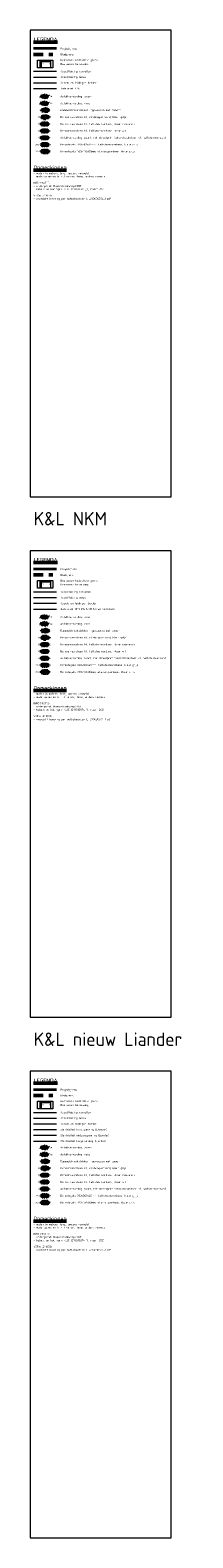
# Model space of a CAD drawing. Header units: metres. Extents: x 115632 to 117830, y 479690 to 480411.
# Tile 1 of 20: x 115802 to 115845, y 479690 to 480085. Entities that reach past the tile are written whole.
import ezdxf
from ezdxf.enums import TextEntityAlignment as Align
from ezdxf.lldxf.tags import DXFTag

# ---------------------------------------------------------------- set-up
doc = ezdxf.new("R2010")
doc.units = ezdxf.units.M
doc.linetypes.add('AL-TEKENBLADGRENS', pattern=[11.5, 2.5, -1.5, 1, -1.5, 1, -1.5, 2.5])
doc.layers.get('Defpoints').update_dxf_attribs({"lineweight": 18})
for name, color, linetype, lineweight in [('B-WE-KL-DATA-G', 90, 'KL-DATA-N', 18), ('B-WE-KL-ET_HS-G', 10, 'KL-HS-N', 18), ('B-WE-KL-ET_LS-G', 190, 'KL-LS-N', 18), ('B-WE-KL-ET_MS-G', 130, 'KL-MS-N', 18), ('B-WE-OG-TOPOGRAFIE-G', 7, 'Continuous', 18), ('B-WE-OG-TOPOGRAFIE_BEBOUWING-G', 7, 'Continuous', 35), ('B-WE-OG-TOPOGRAFIE_HUISNUMMER-T25', 7, 'Continuous', 25), ('N-WE-KG-GRENS_PROJECT-G', 7, 'KG-OG', 35), ('N-WE-VH-VERHARDING_ASFALT-S', 7, 'Continuous', 25), ('N-WE-VH-VERHARDING_ASFALT_ROOD-S', 1, 'Continuous', 25), ('N-WE-VH-VERHARDING_BASALTVERHARDING-S', 7, 'Continuous', 25), ('N-WE-VH-VERHARDING_BETONSTRAATSTEEN-S', 7, 'Continuous', 25), ('N-WE-VH-VERHARDING_TEGEL-S', 7, 'Continuous', 25), ('X-XX-AL-LEGENDA-G', 7, 'Continuous', 18), ('X-XX-AL-LEGENDA-T25', 7, 'Continuous', 25), ('X-XX-AL-LEGENDA-T50', 7, 'Continuous', 50), ('X-XX-AL-T25', 7, 'Continuous', 25), ('X-XX-AL-T50', 7, 'Continuous', 50), ('X-XX-AL-TEKENBLADGRENS-G', 7, 'AL-TEKENBLADGRENS', 50)]:
    doc.layers.add(name, color=color, linetype=linetype, lineweight=lineweight)
doc.styles.add('NLCS-ISO', font='NLCS-ISO.ttf')
doc.styles.add('NLCS-ISO-ANNOTATIEF-T25', font='NLCS-ISO.ttf', dxfattribs={"height": 2.5})
doc.linetypes.add('KG-OG', pattern='A,5.5,-1.5,[2,NLCS.SHX,S=0.5,R=0,X=0,Y=0],-1.5', length=8.5)
tags = doc.linetypes.add('KL-DATA-N', pattern='A,4,-1,[101,NLCS.SHX,S=0.5,R=0,X=0,Y=0],-1,4,-1,["D",Standard,S=1,R=0,X=-0.25,Y=-0.5],-1.5', length=12.5).pattern_tags.tags
tags[18] = DXFTag(74, 10)
tags = doc.linetypes.add('KL-HS-N', pattern='A,4,-1,[103,NLCS.SHX,S=0.75,R=0,X=0,Y=0],-1,4,-1,["H",Standard,S=1,R=0,X=0,Y=-0.5],-2', length=13).pattern_tags.tags
tags[18] = DXFTag(74, 10)
tags = doc.linetypes.add('KL-LS-N', pattern='A,4,-1,[103,NLCS.SHX,S=0.75,R=0,X=0,Y=0],-1,4,-1,["L",Standard,S=1,R=0,X=0,Y=-0.5],-2', length=13).pattern_tags.tags
tags[18] = DXFTag(74, 10)
tags = doc.linetypes.add('KL-MS-N', pattern='A,4,-1,[103,NLCS.SHX,S=0.75,R=0,X=0,Y=0],-1,4,-1,["M",Standard,S=1,R=0,X=0,Y=-0.5],-2', length=13).pattern_tags.tags
tags[18] = DXFTag(74, 10)

# ---------------------------------------------------------------- blocks, each defined once
blk = doc.blocks.new('SVH-ASFALT-SO')
at = {"ltscale": 0.1}
for p, q in [((-2.7, 1.3), (-3.5, 2.5)), ((-3.4, 2.2), (-1.8, 4.8)), ((0.4, -0.1), (-2.3, 4.5)), ((-1.9, 0.7), (0.9, 5.6)), ((2.8, -0.2), (-0.5, 5.4)), ((0, 0), (3.3, 5.7)), ((4.9, 0.1), (1.6, 5.7)), ((2.2, -0.2), (5.3, 5.2)), ((6.7, 0.9), (4, 5.6)), ((4.7, 0.1), (7.1, 4.2)), ((7.8, 3), (7.1, 4.2))]:
    blk.add_line(p, q, dxfattribs=at)
at = {"style": 'NLCS-ISO'}
blk.add_attdef('KLEUR', text='', height=1.8, dxfattribs=at).set_placement((9.5, 2.7), align=Align.MIDDLE_LEFT)
at = {"style": 'NLCS-ISO', "flags": 1}
blk.add_attdef('FUNCTIE', text='', height=1.8, dxfattribs=at).set_placement((0.1, -3.6), align=Align.MIDDLE_CENTER)
blk = doc.blocks.new('SVH-BASALTVERHARDING-SO')
at = {"ltscale": 0.1}
for p, q in [((-4.8, 0), (-5.3, 0.8)), ((-5.3, -0.8), (-4.8, 0)), ((-4.6, 0.2), (-5.1, 1)), ((-4.6, 0.1), (-3.6, 0.1)), ((-4.2, 1.9), (-3.6, 1.9)), ((-3.8, 2.1), (-3.6, 2.1)), ((-3.6, 2.1), (-3.6, 2.2)), ((-3.1, 1), (-3.6, 1.8)), ((-3.6, 0.1), (-3.1, 1)), ((-3.4, 2), (-3.2, 2.4)), ((-3.4, 2), (-2.9, 1.1)), ((-2.9, 0.9), (-3.4, 0)), ((-2.7, -1.3), (-3.4, 0)), ((-2.9, 1.1), (-1.9, 1.1)), ((-2.9, 0.9), (-1.9, 0.9)), ((-1.4, 2), (-1.9, 2.7)), ((-1.9, 1.1), (-1.4, 2)), ((-1.4, 0), (-1.9, 0.9)), ((-1.9, -0.8), (-1.4, 0)), ((-1.2, 1.9), (-1.7, 1)), ((-1.7, 1), (-1.2, 0.1)), ((-1.6, 2.8), (-1.2, 2.1)), ((-1.2, 2.1), (-0.2, 2.1)), ((-1.2, 1.9), (-0.2, 1.9)), ((-1.2, 0.1), (-0.2, 0.1)), ((-0.2, 2.1), (0.3, 3)), ((-0.2, 1.9), (0.5, 1.4)), ((-0.2, 0.1), (0.5, 1.4)), ((0.5, 2.9), (0, 2)), ((1.5, 1.1), (0, 2)), ((0, 0), (0.7, 1.3)), ((0, 0), (0.5, -0.9)), ((0.5, 2.9), (1.5, 2.9)), ((0.5, -0.8), (2, 0)), ((0.7, 1.3), (1.5, 0.9)), ((2, 2), (1.5, 2.9)), ((1.5, 1.1), (2, 2)), ((2, 0), (1.5, 0.9)), ((2.2, 1.9), (1.7, 1)), ((1.7, 1), (2.2, 0.1)), ((1.8, 2.8), (2.2, 2.1)), ((2.2, 2.1), (3.2, 2.1)), ((2.2, 1.9), (3.2, 1.9)), ((2.2, 0.1), (3.2, 0.1)), ((3.2, 2.1), (3.4, 2.4)), ((3.7, 1), (3.2, 1.9)), ((3.2, 0.1), (3.7, 1)), ((3.6, 2.4), (3.4, 2)), ((3.4, 2), (3.9, 1.1)), ((3.9, 0.9), (3.4, 0)), ((4.9, -0.9), (3.4, 0)), ((3.9, 1.1), (4.9, 1.1)), ((3.9, 0.9), (4.9, 0.9)), ((4.9, 1.1), (5.1, 1.5)), ((5.4, 0), (4.9, 0.9)), ((4.9, -0.8), (5.4, 0)), ((5.1, 1), (5.3, 1.3)), ((5.1, 1), (5.6, 0.2)), ((5.6, 0.1), (5.8, 0.1)), ((-5.1, -0.9), (-4.6, -0.1)), ((-5.1, -0.9), (-5, -1.2)), ((-4.6, -0.1), (-3.6, -0.1)), ((-4.3, -1.8), (-3.6, -1.8)), ((-3.9, -2.1), (-3.6, -2.1)), ((-2.9, -1.4), (-3.6, -0.1)), ((-3.6, -1.8), (-2.9, -1.4)), ((-3.5, -2.3), (-3.6, -2)), ((-3.4, -1.9), (-1.9, -1.1)), ((-3.4, -1.9), (-3.1, -2.4)), ((-2.7, -1.3), (-1.9, -0.8)), ((-1.2, -1.5), (-1.9, -1.1)), ((-1.9, -2.8), (-1.2, -1.5)), ((-1.2, -0.1), (-1.7, -1)), ((-0.2, -1.8), (-1.7, -1)), ((-1.7, -2.8), (-1, -1.6)), ((-1.2, -0.1), (-0.2, -0.1)), ((-0.2, -2.1), (-1, -1.6)), ((0.3, -1), (-0.2, -0.1)), ((-0.2, -1.8), (0.3, -1)), ((0.3, -2.9), (-0.2, -2.1)), ((0.5, -1.1), (0, -1.9)), ((0, -1.9), (0.5, -2.8)), ((0.3, -3), (0.3, -2.9)), ((0.5, -1.1), (1.2, -0.6)), ((0.5, -2.8), (2, -1.9)), ((0.6, -3), (1.2, -2.6)), ((2, -1.9), (1.2, -0.6)), ((1.4, -2.9), (1.2, -2.6)), ((1.4, -0.5), (2.2, -0.1)), ((2.2, -1.8), (1.4, -0.5)), ((1.4, -2.5), (2.2, -2.1)), ((1.7, -2.9), (1.4, -2.5)), ((2.2, -0.1), (3.2, -0.1)), ((2.2, -1.8), (3.2, -1.8)), ((2.2, -2.1), (3.2, -2.1)), ((3.2, -0.1), (3.9, -0.5)), ((3.2, -1.8), (4, -0.5)), ((3.4, -2.5), (3.2, -2.1)), ((3.4, -1.9), (4.2, -0.6)), ((3.4, -2), (3.6, -2.4)), ((4.1, -0.6), (4.9, -1.1)), ((5.1, -1.5), (4.9, -1.1)), ((5.6, -0.1), (5.1, -1)), ((5.1, -1), (5.3, -1.3)), ((5.6, -0.1), (5.9, -0.1))]:
    blk.add_line(p, q, dxfattribs=at)
at = {"style": 'NLCS-ISO', "flags": 1}
blk.add_attdef('FUNCTIE', text='', height=1.8, dxfattribs=at).set_placement((0.1, -3.6), align=Align.MIDDLE_CENTER)
blk = doc.blocks.new('SVH-BSS_KEIFORMAAT_HALFST-SO')
at = {"ltscale": 0.1}
for p, q in [((-5.5, 1), (-5.2, 1)), ((-5.2, -1.5), (-5.2, 1.3)), ((-5.2, 0), (-4.2, 0)), ((-4.2, -2.2), (-4.2, 2)), ((-4.2, 1), (-3.1, 1)), ((-3.1, -2.6), (-3.1, 2.5)), ((-3.1, 2.1), (-2.1, 2.1)), ((-3.1, 0), (-2.1, 0)), ((-2.1, -2.9), (-2.1, 2.7)), ((-2.1, 1), (-1.1, 1)), ((-1.1, -3), (-1.1, 2.9)), ((-1.1, 2.1), (0, 2.1)), ((-1.1, 0), (0, 0)), ((0, -3.1), (0, 2.9)), ((0, 1), (1, 1)), ((1, 2.1), (2.1, 2.1)), ((1, 0), (2.1, 0)), ((1, -3), (1, 2.8)), ((2.1, -2.8), (2.1, 2.6)), ((2.1, 1), (3.1, 1)), ((3.1, 2.1), (3.6, 2.1)), ((3.1, 0), (4.2, 0)), ((3.1, -2.5), (3.1, 2.3)), ((4.2, -1.9), (4.2, 1.8)), ((4.2, 1), (5, 1)), ((5.2, 0), (5.4, 0)), ((5.2, -0.8), (5.2, 0.7)), ((-5.6, -1.1), (-5.2, -1.1)), ((-4.4, -2.1), (-4.2, -2.1)), ((-4.2, -1.1), (-3.1, -1.1)), ((-3.1, -2.1), (-2.1, -2.1)), ((-2.1, -1.1), (-1.1, -1.1)), ((-1.1, -2.1), (0, -2.1)), ((0, -1.1), (1, -1.1)), ((1, -2.1), (2.1, -2.1)), ((2.1, -1.1), (3.1, -1.1)), ((3.1, -2.1), (3.9, -2.1)), ((4.2, -1.1), (5.1, -1.1))]:
    blk.add_line(p, q, dxfattribs=at)
at = {"style": 'NLCS-ISO'}
blk.add_attdef('FORMAAT', text='', height=1.8, dxfattribs=at).set_placement((-5.7, -0.1), align=Align.MIDDLE_RIGHT)
blk.add_attdef('KLEUR', text='', height=1.8, dxfattribs=at).set_placement((5.5, -0.1), align=Align.MIDDLE_LEFT)
at = {"style": 'NLCS-ISO', "flags": 1}
blk.add_attdef('FUNCTIE', text='', height=1.8, dxfattribs=at).set_placement((0.1, -3.6), align=Align.MIDDLE_CENTER)
blk = doc.blocks.new('SVH-TEGEL_300X300_DUN_HALFST-SO')
for p, q in [((-5.7, 0), (-4.5, 0)), ((-4.9, 1.5), (-4.5, 1.5)), ((-4.5, -1.8), (-4.5, 1.8)), ((-4.5, 0.8), (-3, 0.8)), ((-3.7, 2.2), (-3, 2.2)), ((-3, -2.5), (-3, 2.5)), ((-3, 1.5), (-1.5, 1.5)), ((-3, 0), (-1.5, 0)), ((-1.5, -2.9), (-1.5, 2.9)), ((-1.5, 2.2), (0, 2.2)), ((-1.5, 0.8), (0, 0.8)), ((0, -3), (0, 3)), ((0, 1.5), (1.5, 1.5)), ((0, 0), (1.5, 0)), ((1.5, -2.9), (1.5, 2.9)), ((1.5, 2.2), (3, 2.2)), ((1.5, 0.8), (3, 0.8)), ((3, -2.5), (3, 2.5)), ((3, 1.5), (4.5, 1.5)), ((3, 0), (4.5, 0)), ((4.5, -1.8), (4.5, 1.8)), ((4.5, 0.8), (5.5, 0.8)), ((-4.9, -1.5), (-4.5, -1.5)), ((-4.5, -0.8), (-3, -0.8)), ((-3.7, -2.2), (-3, -2.2)), ((-3, -1.5), (-1.5, -1.5)), ((-1.5, -0.8), (0, -0.8)), ((-1.5, -2.2), (0, -2.2)), ((0, -1.5), (1.5, -1.5)), ((1.5, -0.8), (3, -0.8)), ((1.5, -2.2), (3, -2.2)), ((3, -1.5), (4.5, -1.5)), ((4.5, -0.8), (5.5, -0.8))]:
    blk.add_line(p, q)
at = {"style": 'NLCS-ISO'}
blk.add_attdef('FORMAAT', text='', height=1.8, dxfattribs=at).set_placement((-5.8, 0), align=Align.MIDDLE_RIGHT)
blk.add_attdef('KLEUR', text='', height=1.8, dxfattribs=at).set_placement((5.6, 0), align=Align.MIDDLE_LEFT)
at = {"style": 'NLCS-ISO', "flags": 1}
blk.add_attdef('FUNCTIE', text='', height=1.8, dxfattribs=at).set_placement((0.1, -3.6), align=Align.MIDDLE_CENTER)
blk = doc.blocks.new('SVH-BSS_KEIFORMAAT_ELLEBOOG-SO')
at = {"ltscale": 0.1}
for p, q in [((-5.6, 0.4), (-4, 0.4)), ((-5, 1.4), (-2.9, 1.4)), ((-5, 0.4), (-5, -1.4)), ((-4, 1.4), (-4, -1.7)), ((-3.1, 2.5), (-1.9, 2.5)), ((-2.9, 2.5), (-2.9, -0.7)), ((-2.9, 0.4), (0.2, 0.4)), ((-1.9, 2.8), (-1.9, 0.4)), ((-1.9, 1.4), (1.3, 1.4)), ((-0.8, 2.9), (-0.8, 1.4)), ((-0.8, 2.5), (2.3, 2.5)), ((-0.8, 0.4), (-0.8, -2.8)), ((0.2, 3), (0.2, 2.5)), ((0.2, 1.4), (0.2, -1.7)), ((1.3, 2.5), (1.3, -0.7)), ((1.3, 0.4), (4.4, 0.4)), ((2.3, 2.7), (2.3, 0.4)), ((2.3, 1.4), (5, 1.4)), ((3.4, 2.4), (3.4, 1.4)), ((3.4, 0.4), (3.4, -2.4)), ((4.4, 1.4), (4.4, -1.7)), ((5.5, 0.7), (5.5, -0.7)), ((5.5, 0.4), (5.6, 0.4)), ((-5.5, -0.7), (-5, -0.7)), ((-4.6, -1.7), (-1.9, -1.7)), ((-4, -0.7), (-0.8, -0.7)), ((-2.9, -1.7), (-2.9, -2.5)), ((-1.9, -0.7), (-1.9, -2.8)), ((-1.9, -2.8), (1.3, -2.8)), ((-0.8, -1.7), (2.3, -1.7)), ((0.2, -0.7), (3.4, -0.7)), ((0.2, -2.8), (0.2, -3)), ((1.3, -1.7), (1.3, -2.9)), ((2.3, -0.7), (2.3, -2.7)), ((3.4, -1.7), (4.6, -1.7)), ((4.4, -0.7), (5.5, -0.7))]:
    blk.add_line(p, q, dxfattribs=at)
at = {"style": 'NLCS-ISO'}
blk.add_attdef('FORMAAT', text='', height=1.8, dxfattribs=at).set_placement((-5.7, 0), align=Align.MIDDLE_RIGHT)
blk.add_attdef('KLEUR', text='', height=1.8, dxfattribs=at).set_placement((5.7, 0), align=Align.MIDDLE_LEFT)
at = {"style": 'NLCS-ISO', "flags": 1}
blk.add_attdef('FUNCTIE', text='', height=1.8, dxfattribs=at).set_placement((0.1, -3.6), align=Align.MIDDLE_CENTER)
blk = doc.blocks.new('SVH-TEGEL_150X300_DIK_ELLEBOOG-SO')
h = blk.add_hatch(color=254)
h.dxf.hatch_style = 1
edge = h.paths.add_edge_path()
edge.add_ellipse((0, 0), major_axis=(-5.66, 0), ratio=0.530464, start_angle=0, end_angle=360)
for p, q in [((-5.5, 0.7), (-4.5, 0.7)), ((-5.3, 0.7), (-5.5, 0.7)), ((-5.3, 1.1), (-5.3, 0.7)), ((-5.3, 1.1), (-5.3, 0.7)), ((-5.3, 0.7), (-3.8, 0.7)), ((-4.9, 1.5), (-3.8, 1.5)), ((-4.5, 1.5), (-4.9, 1.5)), ((-4.5, 1.8), (-4.5, 1.5)), ((-4.5, 1.8), (-4.5, 1.5)), ((-4.5, 1.5), (-3, 1.5)), ((-3.8, 0.7), (-4.5, 0.7)), ((-4.5, 0.7), (-4.5, -0.8)), ((-4.5, 0.7), (-4.5, 0)), ((-3, 1.5), (-3.8, 1.5)), ((-3.8, 1.5), (-3.8, 0)), ((-3.8, 1.5), (-3.8, 0.7)), ((-3.8, 0.7), (-3.8, -0.8)), ((-3.7, 2.2), (-3, 2.2)), ((-3.7, 2.2), (-2.3, 2.2)), ((-2.3, 2.2), (-3, 2.2)), ((-3, 2.2), (-3, 0.7)), ((-3, 2.2), (-3, 1.5)), ((-3, 1.5), (-3, 0)), ((-2.3, 0.7), (-3, 0.7)), ((-3, 0.7), (-3, 0)), ((-3, 0.7), (-1.5, 0.7)), ((-2.3, 2.8), (-2.3, 1.5)), ((-2.3, 2.8), (-2.3, 2.2)), ((-2.3, 2.2), (-2.3, 0.7)), ((-2.3, 1.5), (-2.3, 0.7)), ((-2.3, 1.5), (-0.8, 1.5)), ((-1.5, 1.5), (-2.3, 1.5)), ((-2.3, 0.7), (-0.8, 0.7)), ((-1.5, 2.9), (-1.5, 1.5)), ((-1.5, 2.9), (-1.5, 2.2)), ((-1.5, 2.2), (0, 2.2)), ((-0.8, 2.2), (-1.5, 2.2)), ((-1.5, 2.2), (-1.5, 1.5)), ((-1.5, 1.5), (0, 1.5)), ((-0.8, 0.7), (-1.5, 0.7)), ((-1.5, 0.7), (-1.5, -0.8)), ((-1.5, 0.7), (-1.5, 0)), ((-0.8, 3), (-0.8, 2.2)), ((-0.8, 3), (-0.8, 2.2)), ((-0.8, 2.2), (0.7, 2.2)), ((0, 1.5), (-0.8, 1.5)), ((-0.8, 1.5), (-0.8, 0)), ((-0.8, 1.5), (-0.8, 0.7)), ((-0.8, 0.7), (-0.8, -0.8)), ((0, 0), (-0.8, 0)), ((0.7, 2.2), (0, 2.2)), ((0, 2.2), (0, 0.7)), ((0, 2.2), (0, 1.5)), ((0, 1.5), (0, 0)), ((0, 0.7), (1.5, 0.7)), ((0, 0.7), (0, 0)), ((0.7, 0.7), (0, 0.7)), ((0, 0), (1.5, 0)), ((0.7, 3), (0.7, 1.5)), ((0.7, 3), (0.7, 2.2)), ((0.7, 2.2), (0.7, 0.7)), ((0.7, 1.5), (0.7, 0.7)), ((0.7, 1.5), (2.2, 1.5)), ((1.5, 1.5), (0.7, 1.5)), ((0.7, 0.7), (2.2, 0.7)), ((1.5, 0), (0.7, 0)), ((1.5, 2.9), (1.5, 1.5)), ((1.5, 2.9), (1.5, 2.2)), ((1.5, 2.2), (1.5, 1.5)), ((1.5, 2.2), (3, 2.2)), ((2.2, 2.2), (1.5, 2.2)), ((1.5, 1.5), (3, 1.5)), ((1.5, 0.7), (1.5, 0)), ((2.2, 0.7), (1.5, 0.7)), ((1.5, 0.7), (1.5, -0.8)), ((1.5, 0), (1.5, -1.5)), ((2.2, 2.8), (2.2, 2.2)), ((2.2, 2.8), (2.2, 2.2)), ((2.2, 2.2), (3.7, 2.2)), ((2.2, 1.5), (2.2, 0.7)), ((3, 1.5), (2.2, 1.5)), ((2.2, 1.5), (2.2, 0)), ((2.2, 0.7), (2.2, -0.8)), ((2.2, 0), (2.2, -0.8)), ((2.2, 0), (3.7, 0)), ((3, 0), (2.2, 0)), ((3, 2.2), (3, 1.5)), ((3.7, 2.2), (3, 2.2)), ((3, 2.2), (3, 0.7)), ((3, 1.5), (3, 0)), ((3, 0.7), (3, 0)), ((3, 0.7), (4.5, 0.7)), ((3.7, 0.7), (3, 0.7)), ((3, 0), (4.5, 0)), ((3.7, 2.2), (3.7, 0.7)), ((3.7, 1.5), (3.7, 0.7)), ((3.7, 1.5), (4.9, 1.5)), ((3.7, 0.7), (5.3, 0.7)), ((3.7, 0), (3.7, -0.8)), ((4.5, 0), (3.7, 0)), ((3.7, 0), (3.7, -1.5)), ((4.5, 0.7), (4.5, 0)), ((5.3, 0.7), (4.5, 0.7)), ((4.5, 0.7), (4.5, -0.8)), ((4.5, 0), (4.5, -1.5)), ((5.3, 1.1), (5.3, 0.7)), ((5.3, 0.7), (5.3, -0.8)), ((5.3, 0), (5.3, -0.8)), ((5.3, 0), (5.7, 0)), ((-5.7, 0), (-5.3, 0)), ((-5.7, 0), (-4.5, 0)), ((-5.3, -0.8), (-5.5, -0.8)), ((-5.5, -0.8), (-5.3, -0.8)), ((-4.5, 0), (-5.3, 0)), ((-5.3, 0), (-5.3, -1.1)), ((-5.3, 0), (-5.3, -0.8)), ((-5.3, -0.8), (-5.3, -1.1)), ((-4.5, -1.5), (-4.9, -1.5)), ((-4.9, -1.5), (-3.8, -1.5)), ((-4.5, 0), (-4.5, -1.5)), ((-3.8, -0.8), (-4.5, -0.8)), ((-4.5, -0.8), (-4.5, -1.5)), ((-4.5, -0.8), (-3, -0.8)), ((-4.5, -1.5), (-3, -1.5)), ((-3, 0), (-3.8, 0)), ((-3.8, 0), (-3.8, -0.8)), ((-3.8, 0), (-2.3, 0)), ((-3.8, -0.8), (-2.3, -0.8)), ((-3, -1.5), (-3.8, -1.5)), ((-3.8, -1.5), (-3.8, -2.2)), ((-3.8, -1.5), (-3.8, -2.2)), ((-3, 0), (-1.5, 0)), ((-2.3, -0.8), (-3, -0.8)), ((-3, -0.8), (-3, -2.3)), ((-3, -0.8), (-3, -1.5)), ((-3, -1.5), (-3, -2.5)), ((-2.3, -2.3), (-3, -2.3)), ((-3, -2.3), (-3, -2.5)), ((-3, -2.3), (-1.5, -2.3)), ((-1.5, 0), (-2.3, 0)), ((-2.3, 0), (-2.3, -1.5)), ((-2.3, 0), (-2.3, -0.8)), ((-2.3, -0.8), (-2.3, -2.3)), ((-1.5, -1.5), (-2.3, -1.5)), ((-2.3, -1.5), (-2.3, -2.3)), ((-2.3, -1.5), (-0.8, -1.5)), ((-2.3, -2.3), (-0.8, -2.3)), ((-1.5, 0), (-1.5, -1.5)), ((-0.8, -0.8), (-1.5, -0.8)), ((-1.5, -0.8), (-1.5, -1.5)), ((-1.5, -0.8), (0, -0.8)), ((-1.5, -1.5), (0, -1.5)), ((-1.5, -2.3), (-1.5, -2.9)), ((-0.8, 0), (-0.8, -0.8)), ((-0.8, 0), (0.7, 0)), ((-0.8, -0.8), (0.7, -0.8)), ((-0.8, -1.5), (-0.8, -2.3)), ((0, -1.5), (-0.8, -1.5)), ((-0.8, -1.5), (-0.8, -3)), ((0, -0.8), (0, -1.5)), ((0.7, -0.8), (0, -0.8)), ((0, -0.8), (0, -2.3)), ((0, -1.5), (0, -3)), ((0.7, -2.3), (0, -2.3)), ((0, -2.3), (0, -3)), ((0, -2.3), (1.5, -2.3)), ((0.7, 0), (0.7, -0.8)), ((0.7, 0), (0.7, -1.5)), ((0.7, -0.8), (0.7, -2.3)), ((1.5, -1.5), (0.7, -1.5)), ((0.7, -1.5), (0.7, -2.3)), ((0.7, -1.5), (2.2, -1.5)), ((0.7, -2.3), (2.2, -2.3)), ((1.5, -0.8), (3, -0.8)), ((2.2, -0.8), (1.5, -0.8)), ((1.5, -0.8), (1.5, -1.5)), ((1.5, -1.5), (3, -1.5)), ((1.5, -2.3), (1.5, -2.9)), ((2.2, -2.3), (1.5, -2.3)), ((1.5, -2.3), (1.5, -2.9)), ((2.2, -0.8), (3.7, -0.8)), ((2.2, -1.5), (2.2, -2.3)), ((3, -1.5), (2.2, -1.5)), ((2.2, -1.5), (2.2, -2.8)), ((2.2, -2.3), (2.2, -2.8)), ((3, -0.8), (3, -1.5)), ((3.7, -0.8), (3, -0.8)), ((3, -0.8), (3, -2.3)), ((3, -1.5), (3, -2.5)), ((3, -2.3), (3, -2.5)), ((3, -2.3), (3.7, -2.3)), ((3.7, -2.3), (3, -2.3)), ((3.7, -0.8), (3.7, -2.2)), ((3.7, -1.5), (3.7, -2.2)), ((3.7, -1.5), (4.9, -1.5)), ((4.5, -1.5), (3.7, -1.5)), ((4.5, -0.8), (4.5, -1.5)), ((4.5, -0.8), (5.5, -0.8)), ((5.3, -0.8), (4.5, -0.8)), ((4.5, -1.5), (4.9, -1.5)), ((5.3, -0.8), (5.5, -0.8))]:
    blk.add_line(p, q)
at = {"style": 'NLCS-ISO'}
blk.add_attdef('FORMAAT', text='', height=1.8, dxfattribs=at).set_placement((-5.8, 0), align=Align.MIDDLE_RIGHT)
blk.add_attdef('KLEUR', text='', height=1.8, dxfattribs=at).set_placement((5.8, 0), align=Align.MIDDLE_LEFT)
at = {"style": 'NLCS-ISO', "flags": 1}
blk.add_attdef('FUNCTIE', text='', height=1.8, dxfattribs=at).set_placement((0.1, -3.6), align=Align.MIDDLE_CENTER)

msp = doc.modelspace()

# ---------------------------------------------------------------- linework, layer by layer
at = {"color": 10, "lineweight": 20}
for p, q in [((115803.3, 480074.15), (115809.3, 480074.15)), ((115803.3, 479937.95), (115809.3, 479937.95)), ((115803.3, 479801.75), (115809.3, 479801.75))]:
    msp.add_line(p, q, dxfattribs=at)
at = {"color": 90, "lineweight": 20}
for p, q in [((115803.3, 480072.65), (115809.3, 480072.65)), ((115803.3, 479936.45), (115809.3, 479936.45)), ((115803.3, 479800.25), (115809.3, 479800.25))]:
    msp.add_line(p, q, dxfattribs=at)
at = {"color": 167, "lineweight": 20}
for p, q in [((115803.3, 480071.15), (115809.3, 480071.15)), ((115803.3, 479934.95), (115809.3, 479934.95)), ((115803.3, 479798.75), (115809.3, 479798.75))]:
    msp.add_line(p, q, dxfattribs=at)
at = {"layer": 'B-WE-KL-DATA-G', "lineweight": 20}
msp.add_line((115803.3, 480069.65), (115809.3, 480069.65), dxfattribs=at)
at = {"layer": 'B-WE-KL-DATA-G', "color": 120, "lineweight": 20}
msp.add_line((115803.3, 479933.45), (115809.3, 479933.45), dxfattribs=at)
at = {"layer": 'B-WE-KL-ET_HS-G', "color": 24, "lineweight": 20}
msp.add_line((115803.3, 479797.25), (115809.3, 479797.25), dxfattribs=at)
at = {"layer": 'B-WE-KL-ET_LS-G', "lineweight": 20}
msp.add_line((115803.3, 479794.25), (115809.3, 479794.25), dxfattribs=at)
at = {"layer": 'B-WE-KL-ET_MS-G', "lineweight": 20}
msp.add_line((115803.3, 479795.75), (115809.3, 479795.75), dxfattribs=at)
at = {"layer": 'B-WE-OG-TOPOGRAFIE-G'}
for p, q in [((115807.72, 480076.82), (115807.72, 480075.08)), ((115807.72, 480076.02), (115807.72, 480076.28)), ((115807.72, 479940.62), (115807.72, 479938.88)), ((115807.72, 479939.82), (115807.72, 479940.08)), ((115807.72, 479804.42), (115807.72, 479802.67)), ((115807.72, 479803.62), (115807.72, 479803.87))]:
    msp.add_line(p, q, dxfattribs=at)
at = {"layer": 'B-WE-OG-TOPOGRAFIE_BEBOUWING-G'}
for points in [[(115807.72, 480076.82), (115805.08, 480076.82), (115805.08, 480075.08)], [(115807.72, 479940.62), (115805.08, 479940.62), (115805.08, 479938.88)], [(115807.72, 479804.42), (115805.08, 479804.42), (115805.08, 479802.67)]]:
    msp.add_lwpolyline(points, dxfattribs=at)
at = {"layer": 'Defpoints'}
for points in [[(115802.4, 479962.82), (115839.3, 479962.82), (115839.3, 480084.92), (115802.4, 480084.92)], [(115802.4, 479826.62), (115839.3, 479826.62), (115839.3, 479948.72), (115802.4, 479948.72)], [(115802.4, 479690.42), (115839.3, 479690.42), (115839.3, 479812.52), (115802.4, 479812.52)]]:
    msp.add_lwpolyline(points, close=True, dxfattribs=at)
at = {"layer": 'N-WE-KG-GRENS_PROJECT-G', "linetype": 'KG-OG', "flags": 128}
for points in [[(115809.3, 480080.08), (115803.3, 480080.08)], [(115809.3, 479943.88), (115803.3, 479943.88)], [(115809.3, 479807.67), (115803.3, 479807.67)]]:
    msp.add_lwpolyline(points, dxfattribs=at)
at = {"layer": 'X-XX-AL-LEGENDA-G'}
for points in [[(115804.3, 480075.08), (115804.3, 480077.08), (115808.3, 480077.08), (115808.3, 480075.08), (115804.3, 480075.08)], [(115804.3, 479938.88), (115804.3, 479940.88), (115808.3, 479940.88), (115808.3, 479938.88), (115804.3, 479938.88)], [(115804.3, 479802.67), (115804.3, 479804.67), (115808.3, 479804.67), (115808.3, 479802.67), (115804.3, 479802.67)]]:
    msp.add_lwpolyline(points, close=True, dxfattribs=at)
at = {"layer": 'X-XX-AL-TEKENBLADGRENS-G', "flags": 128}
for points in [[(115803.3, 480078.58), (115809.3, 480078.58)], [(115803.3, 479942.38), (115809.3, 479942.38)], [(115803.3, 479806.17), (115809.3, 479806.17)]]:
    msp.add_lwpolyline(points, dxfattribs=at)

# ---------------------------------------------------------------- block references
at = {"layer": 'N-WE-VH-VERHARDING_ASFALT-S', "xscale": 0.2, "yscale": 0.2, "zscale": 0.2}
for name, p, values in [('SVH-ASFALT-SO', (115805.77, 480067.03), {'KLEUR': '01'}), ('SVH-BSS_KEIFORMAAT_HALFST-SO', (115806.27, 480056.79), {'FORMAAT': 'SP', 'KLEUR': '03'}), ('SVH-ASFALT-SO', (115805.77, 479930.83), {'KLEUR': '01'}), ('SVH-BSS_KEIFORMAAT_HALFST-SO', (115806.27, 479920.59), {'FORMAAT': 'SP', 'KLEUR': '03'}), ('SVH-ASFALT-SO', (115805.77, 479791.99), {'KLEUR': '01'}), ('SVH-BSS_KEIFORMAAT_HALFST-SO', (115806.27, 479781.75), {'FORMAAT': 'SP', 'KLEUR': '03'})]:
    msp.add_blockref(name, p, dxfattribs=at).add_auto_attribs(values)
at = {"layer": 'N-WE-VH-VERHARDING_ASFALT_ROOD-S', "color": 10, "xscale": 0.2, "yscale": 0.2, "zscale": 0.2}
for p in [(115805.76, 480065.21), (115805.76, 479929.01), (115805.76, 479790.17)]:
    msp.add_blockref('SVH-ASFALT-SO', p, dxfattribs=at).add_auto_attribs({'KLEUR': '02'})
at = {"layer": 'N-WE-VH-VERHARDING_BASALTVERHARDING-S', "xscale": 0.2, "yscale": 0.2, "zscale": 0.2}
for p in [(115806.27, 480063.99), (115806.27, 479927.79), (115806.27, 479788.95)]:
    msp.add_blockref('SVH-BASALTVERHARDING-SO', p, dxfattribs=at)
at = {"layer": 'N-WE-VH-VERHARDING_BETONSTRAATSTEEN-S', "xscale": 0.2, "yscale": 0.2, "zscale": 0.2}
for name, p, values in [('SVH-BSS_KEIFORMAAT_ELLEBOOG-SO', (115806.27, 480062.19), {'FORMAAT': 'KF', 'KLEUR': '01'}), ('SVH-BSS_KEIFORMAAT_HALFST-SO', (115806.27, 480060.39), {'FORMAAT': 'KF', 'KLEUR': '02'}), ('SVH-BSS_KEIFORMAAT_HALFST-SO', (115806.27, 480058.59), {'FORMAAT': 'KF', 'KLEUR': '03'}), ('SVH-BSS_KEIFORMAAT_ELLEBOOG-SO', (115806.27, 479925.99), {'FORMAAT': 'KF', 'KLEUR': '01'}), ('SVH-BSS_KEIFORMAAT_HALFST-SO', (115806.27, 479924.19), {'FORMAAT': 'KF', 'KLEUR': '02'}), ('SVH-BSS_KEIFORMAAT_HALFST-SO', (115806.27, 479922.39), {'FORMAAT': 'KF', 'KLEUR': '03'}), ('SVH-BSS_KEIFORMAAT_ELLEBOOG-SO', (115806.27, 479787.15), {'FORMAAT': 'KF', 'KLEUR': '01'}), ('SVH-BSS_KEIFORMAAT_HALFST-SO', (115806.27, 479785.35), {'FORMAAT': 'KF', 'KLEUR': '02'}), ('SVH-BSS_KEIFORMAAT_HALFST-SO', (115806.27, 479783.55), {'FORMAAT': 'KF', 'KLEUR': '03'})]:
    msp.add_blockref(name, p, dxfattribs=at).add_auto_attribs(values)
at = {"layer": 'N-WE-VH-VERHARDING_TEGEL-S', "xscale": 0.2, "yscale": 0.2, "zscale": 0.2}
for name, p, values in [('SVH-TEGEL_300X300_DUN_HALFST-SO', (115806.27, 480054.99), {'FORMAAT': '30x30', 'KLEUR': '01'}), ('SVH-TEGEL_150X300_DIK_ELLEBOOG-SO', (115806.27, 480053.19), {'FORMAAT': '30x15', 'KLEUR': '01'}), ('SVH-TEGEL_300X300_DUN_HALFST-SO', (115806.27, 479918.79), {'FORMAAT': '30x30', 'KLEUR': '01'}), ('SVH-TEGEL_150X300_DIK_ELLEBOOG-SO', (115806.27, 479916.99), {'FORMAAT': '30x15', 'KLEUR': '01'}), ('SVH-TEGEL_300X300_DUN_HALFST-SO', (115806.27, 479779.95), {'FORMAAT': '30x30', 'KLEUR': '01'}), ('SVH-TEGEL_150X300_DIK_ELLEBOOG-SO', (115806.27, 479778.15), {'FORMAAT': '30x15', 'KLEUR': '01'})]:
    msp.add_blockref(name, p, dxfattribs=at).add_auto_attribs(values)

# ---------------------------------------------------------------- texts
at = {"layer": 'B-WE-OG-TOPOGRAFIE_HUISNUMMER-T25', "style": 'NLCS-ISO'}
for p in [(115805.19, 480075.84), (115805.19, 479939.64), (115805.19, 479803.44)]:
    msp.add_text(' 7', height=0.5, rotation=360, dxfattribs=at).set_placement(p)
at = {"layer": 'Defpoints', "char_height": 3.5, "attachment_point": 1, "style": 'NLCS-ISO-ANNOTATIEF-T25'}
for s, insert in [('K&L NKM', (115803.3, 479958.84)), ('K&L nieuw Liander', (115803.3, 479822.64))]:
    msp.add_mtext_dynamic_manual_height_columns(s, width=9078.4439, gutter_width=125, heights=[0], dxfattribs=dict(at, insert=insert))
at = {"layer": 'X-XX-AL-LEGENDA-T25', "style": 'NLCS-ISO'}
for s, p in [('Bladgrens', (115810.3, 480078.58)), ('Bestaande bebouwing', (115810.3, 480076.08)), ('Bladgrens', (115810.3, 479942.38)), ('Bestaande bebouwing', (115810.3, 479939.88)), ('Bladgrens', (115810.3, 479806.17)), ('Bestaande bebouwing', (115810.3, 479803.67))]:
    msp.add_text(s, height=0.5, rotation=360, dxfattribs=at).set_placement(p, align=Align.MIDDLE_LEFT)
at = {"layer": 'X-XX-AL-LEGENDA-T50', "style": 'NLCS-ISO'}
for p in [(115803.3, 480081.99), (115803.3, 479945.79), (115803.3, 479809.59)]:
    msp.add_text('%%ULEGENDA', height=1, dxfattribs=at).set_placement(p)
at = {"layer": 'X-XX-AL-T25', "style": 'NLCS-ISO'}
for s, p in [('Projectgrens', (115810.3, 480080.08)), ('Bestaande kadastrale grens', (115810.3, 480077.08)), ('Kabel/leiding vervallen ', (115810.3, 480074.15)), ('Kabel/leiding nieuw', (115810.3, 480072.65)), ('Kabels en leidingen derden', (115810.3, 480071.15)), ('Asfaltverharding, zwart', (115810.27, 480067.59)), ('Datakabel KPN', (115810.3, 480069.65)), ('Asfaltverharding, rood', (115810.27, 480065.79)), ('Rammelstrookblokken ingewassen met cement', (115810.27, 480063.99)), ('Betonstraatsteen kf, elleboogverband, kleur grijs', (115810.27, 480062.19)), ('Betonstraatsteen kf, halfsteenverband, kleur roodbruin', (115810.27, 480060.39)), ('Betonstraatsteen kf, halfsteenverband, kleur wit', (115810.27, 480058.59)), ('Asfaltverharding zwart, met streetprint betonstraatsteen kf, halfsteenverband', (115810.27, 480056.79)), ('Betontegels 300x300x45mm, halfsteensverband, kleur grijs', (115810.27, 480054.99)), ('Betontegels 300x150x80mm, elleboogverband, kleur grijs', (115810.27, 480053.19)), ('Projectgrens', (115810.3, 479943.88)), ('Bestaande kadastrale grens', (115810.3, 479940.88)), ('Kabel/leiding vervallen ', (115810.3, 479937.95)), ('Kabel/leiding nieuw', (115810.3, 479936.45)), ('Kabels en leidingen derden', (115810.3, 479934.95)), ('Datakabel DFN PA NKM Netwerkservices', (115810.3, 479933.45)), ('Asfaltverharding, zwart', (115810.27, 479931.39)), ('Asfaltverharding, rood', (115810.27, 479929.59)), ('Rammelstrookblokken ingewassen met cement', (115810.27, 479927.79)), ('Betonstraatsteen kf, elleboogverband, kleur grijs', (115810.27, 479925.99)), ('Asfaltverharding zwart, met streetprint betonstraatsteen kf, halfsteenverband', (115810.27, 479920.59)), ('Betonstraatsteen kf, halfsteenverband, kleur roodbruin', (115810.27, 479924.19)), ('Betonstraatsteen kf, halfsteenverband, kleur wit', (115810.27, 479922.39)), ('Betontegels 300x300x45mm, halfsteensverband, kleur grijs', (115810.27, 479918.79)), ('Betontegels 300x150x80mm, elleboogverband, kleur grijs', (115810.27, 479916.99)), ('Projectgrens', (115810.3, 479807.67)), ('Bestaande kadastrale grens', (115810.3, 479804.67)), ('Kabel/leiding vervallen ', (115810.3, 479801.75)), ('Kabel/leiding nieuw', (115810.3, 479800.25)), ('Kabels en leidingen derden', (115810.3, 479798.75)), ('Elektriciteit hoogspanning (Liander)', (115810.3, 479797.25)), ('Elektriciteit middenspanning (Liander)', (115810.3, 479795.75)), ('Elektriciteit laagspanning (Liander)', (115810.3, 479794.25)), ('Asfaltverharding, zwart', (115810.27, 479792.55)), ('Asfaltverharding, rood', (115810.27, 479790.75)), ('Rammelstrookblokken ingewassen met cement', (115810.27, 479788.95)), ('Betonstraatsteen kf, elleboogverband, kleur grijs', (115810.27, 479787.15)), ('Betonstraatsteen kf, halfsteenverband, kleur roodbruin', (115810.27, 479785.35)), ('Betonstraatsteen kf, halfsteenverband, kleur wit', (115810.27, 479783.55)), ('Asfaltverharding zwart, met streetprint betonstraatsteen kf, halfsteenverband', (115810.27, 479781.75)), ('Betontegels 300x300x45mm, halfsteensverband, kleur grijs', (115810.27, 479779.95)), ('Betontegels 300x150x80mm, elleboogverband, kleur grijs', (115810.27, 479778.15))]:
    msp.add_text(s, height=0.5, dxfattribs=at).set_placement(p, align=Align.MIDDLE_LEFT)
at = {"layer": 'X-XX-AL-T25', "char_height": 0.5, "attachment_point": 1, "style": 'NLCS-ISO'}
for insert in [(115803.25, 480047.73), (115803.25, 479911.53), (115803.25, 479772.69)]:
    msp.add_mtext('- maten in meters, tenzij anders vermeld\\P- materiaalmaten in millimeters, tenzij anders vermeld\\P\\PINFORMATIE:\\P- ondergrond: Maaiveldontwerp/BGT\\P- kabels en leidingen: KLIC (21O030374_1), maart 2021\\P\\PVERWIJZINGEN:\\P- overzicht levering per netbeheerder: LI_21O030374_1.pdf', dxfattribs=dict(at, insert=insert))
at = {"layer": 'X-XX-AL-T50', "style": 'NLCS-ISO'}
for p in [(115803.25, 480048.51), (115803.25, 479912.31), (115803.25, 479773.47)]:
    msp.add_text('%%UOpmerkingen', height=1, dxfattribs=at).set_placement(p)

doc.saveas('drawing.dxf')
